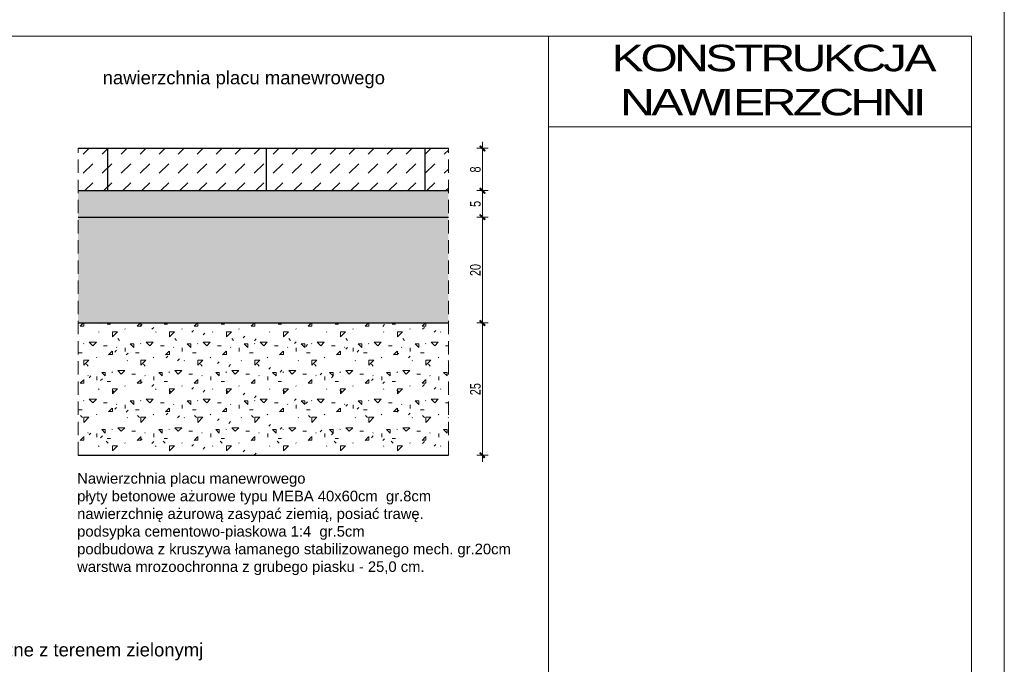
# Model space of a CAD drawing. Header units: millimetres. Extents: x 14041 to 23361, y -6349 to 12956.
# Tile 4 of 106: x 21493 to 23355, y -4627 to -3410. Entities that reach past the tile are written whole.
import ezdxf

# ---------------------------------------------------------------- set-up
doc = ezdxf.new("R2010")
doc.units = ezdxf.units.MM
doc.linetypes.add('KRESKOWA', pattern=[19.049999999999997, 12.7, -6.349999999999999])
for name, color, linetype, lineweight in [('A-nawierzchnia', 7, 'Continuous', 30), ('A-opisy', 7, 'Continuous', 18), ('A-przerywana', 4, 'KRESKOWA', 5), ('A-Tabelka', 7, 'Continuous', 18), ('A-WYMIARY', 7, 'Continuous', 9), ('A-wypełnienie', 252, 'Continuous', 9)]:
    doc.layers.add(name, color=color, linetype=linetype, lineweight=lineweight)
doc.styles.add('OP.3', font='arial.ttf', dxfattribs={"height": 16})
doc.styles.get("Standard").update_dxf_attribs({"font": 'arial.ttf'})
doc.styles.add('WYMIARY', font='swisscl.ttf')
doc.dimstyles.new('G100', dxfattribs={"dimtxt": 20, "dimasz": 1.55, "dimexe": 1.25, "dimexo": 0.625, "dimgap": 3, "dimtad": 1, "dimdec": 1, "dimrnd": 0.5, "dimzin": 9, "dimtxsty": 'WYMIARY', "dimblk": 'W', "dimcen": 3, "dimse1": 1, "dimse2": 1, "dimclrd": 256, "dimclrt": 7, "dimadec": 0, "dimazin": 0, "dimtm": 1e-09, "dimtfac": 1, "dimtdec": 1, "dimtmove": 0, "dimatfit": 0, "dimldrblk": 'W', "dimfxl": 0, "dimlwd": 9, "dimarcsym": 0})

# ---------------------------------------------------------------- blocks, each defined once
blk = doc.blocks.new('W')
at = {"layer": 'A-WYMIARY'}
h = blk.add_hatch(color=256, dxfattribs=at)
h.paths.add_polyline_path([(0, 0.7642135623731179), (0, 0), (0.6499999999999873, 0), (2.978427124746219, 2.328427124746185), (2.271320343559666, 3.035533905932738)])
h.paths.add_polyline_path([(-0.557106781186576, 0.2071067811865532), (-0.7642135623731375, 0), (0, 0), (0, 0.764213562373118)])
h.paths.add_polyline_path([(0, -0.6499999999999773), (0.1499999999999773, -0.5), (0.6499999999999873, 0), (0, 0)])
h.paths.add_polyline_path([(0, 0), (-0.7642135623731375, 0), (-3.385533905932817, -2.621320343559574), (-2.678427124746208, -3.328427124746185), (0, -0.6499999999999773)])
blk.add_hatch(color=256, dxfattribs=at).paths.add_polyline_path([(-0.7642135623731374, 0), (-3.385533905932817, -2.621320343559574), (-2.678427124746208, -3.328427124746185), (0, -0.6499999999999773), (0, 0)])
for p, q in [((-8, 0), (8, 0)), ((-0.557106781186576, 0.2071067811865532), (-3.385533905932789, -2.621320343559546)), ((-0.557106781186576, 0.2071067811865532), (2.271320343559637, 3.035533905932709)), ((0, -7), (0, 7)), ((0.1499999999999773, -0.5), (2.97842712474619, 2.328427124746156)), ((2.271320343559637, 3.035533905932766), (2.97842712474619, 2.328427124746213)), ((-3.385533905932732, -2.62132034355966), (-2.678427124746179, -3.328427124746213)), ((0.1499999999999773, -0.5), (-2.678427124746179, -3.328427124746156))]:
    blk.add_line(p, q, dxfattribs=at)
blk = doc.blocks.new('*D1688')
at = {"layer": 'A-WYMIARY', "lineweight": 9, "ltscale": 2}
blk.add_line((22368.08382510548, -3654.193368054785), (22368.08382510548, -3731.093368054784), dxfattribs=at)
at = {"layer": 'Defpoints', "color": 0}
for p in [(22303.69576224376, -3652.643368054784), (22303.69576224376, -3732.643368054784), (22368.08382510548, -3732.643368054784)]:
    blk.add_point(p, dxfattribs=at)
at = {"layer": 'A-WYMIARY', "linetype": 'ByBlock', "lineweight": 9, "xscale": 1.55, "yscale": 1.55, "zscale": 1.55}
for p, rotation in [((22368.08382510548, -3652.643368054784), 90), ((22368.08382510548, -3732.643368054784), 270)]:
    blk.add_blockref('W', p, dxfattribs=dict(at, rotation=rotation))
at = {"layer": 'A-WYMIARY', "color": 7, "lineweight": 15, "ltscale": 2, "insert": (22354.84136114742, -3692.643368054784), "char_height": 20, "attachment_point": 5, "rotation": 90, "style": 'WYMIARY'}
blk.add_mtext('8', dxfattribs=at)
blk = doc.blocks.new('*D1689')
at = {"layer": 'A-WYMIARY', "lineweight": 9, "ltscale": 2}
blk.add_line((22368.08382510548, -3734.193368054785), (22368.08382510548, -3781.093368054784), dxfattribs=at)
at = {"layer": 'Defpoints', "color": 0}
for p in [(22303.69576224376, -3732.643368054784), (22303.69576224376, -3782.643368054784), (22368.08382510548, -3782.643368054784)]:
    blk.add_point(p, dxfattribs=at)
at = {"layer": 'A-WYMIARY', "linetype": 'ByBlock', "lineweight": 9, "xscale": 1.55, "yscale": 1.55, "zscale": 1.55}
for p, rotation in [((22368.08382510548, -3732.643368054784), 90), ((22368.08382510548, -3782.643368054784), 270)]:
    blk.add_blockref('W', p, dxfattribs=dict(at, rotation=rotation))
at = {"layer": 'A-WYMIARY', "color": 7, "lineweight": 15, "ltscale": 2, "insert": (22354.88067962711, -3757.643368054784), "char_height": 20, "attachment_point": 5, "rotation": 90, "style": 'WYMIARY'}
blk.add_mtext('5', dxfattribs=at)
blk = doc.blocks.new('*D1690')
at = {"layer": 'A-WYMIARY', "lineweight": 9, "ltscale": 2}
blk.add_line((22368.08382510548, -3784.193368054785), (22368.08382510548, -3981.093368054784), dxfattribs=at)
at = {"layer": 'Defpoints', "color": 0}
for p in [(22303.69576224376, -3782.643368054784), (22303.69576224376, -3982.643368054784), (22368.08382510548, -3982.643368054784)]:
    blk.add_point(p, dxfattribs=at)
at = {"layer": 'A-WYMIARY', "linetype": 'ByBlock', "lineweight": 9, "xscale": 1.55, "yscale": 1.55, "zscale": 1.55}
for p, rotation in [((22368.08382510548, -3782.643368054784), 90), ((22368.08382510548, -3982.643368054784), 270)]:
    blk.add_blockref('W', p, dxfattribs=dict(at, rotation=rotation))
at = {"layer": 'A-WYMIARY', "color": 7, "lineweight": 15, "ltscale": 2, "insert": (22354.84136114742, -3882.643368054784), "char_height": 20, "attachment_point": 5, "rotation": 90, "style": 'WYMIARY'}
blk.add_mtext('20', dxfattribs=at)
blk = doc.blocks.new('*D1691')
at = {"layer": 'A-WYMIARY', "lineweight": 9, "ltscale": 2}
blk.add_line((22368.08382510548, -3984.193368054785), (22368.08382510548, -4231.093368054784), dxfattribs=at)
at = {"layer": 'Defpoints', "color": 0}
for p in [(22303.69576224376, -3982.643368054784), (22303.69576224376, -4232.643368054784), (22368.08382510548, -4232.643368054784)]:
    blk.add_point(p, dxfattribs=at)
at = {"layer": 'A-WYMIARY', "linetype": 'ByBlock', "lineweight": 9, "xscale": 1.55, "yscale": 1.55, "zscale": 1.55}
for p, rotation in [((22368.08382510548, -3982.643368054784), 90), ((22368.08382510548, -4232.643368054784), 270)]:
    blk.add_blockref('W', p, dxfattribs=dict(at, rotation=rotation))
at = {"layer": 'A-WYMIARY', "color": 7, "lineweight": 15, "ltscale": 2, "insert": (22354.84136114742, -4107.643368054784), "char_height": 20, "attachment_point": 5, "rotation": 90, "style": 'WYMIARY'}
blk.add_mtext('25', dxfattribs=at)

msp = doc.modelspace()

# ---------------------------------------------------------------- hatches: boundary and pattern name
at = {"layer": 'A-wypełnienie', "lineweight": 15, "ltscale": 2, "transparency": 33554687}
h = msp.add_hatch(dxfattribs=at)
h.set_pattern_fill('DASH', color=256, scale=8.000000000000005, angle=45)
h.set_pattern_definition([(45, (1964.561728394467, 0), (0, 35.92102448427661), [25.40000000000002, -25.40000000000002])])
h.paths.add_polyline_path([(21603.69576224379, -3652.643368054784), (21603.69576224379, -3732.643368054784), (21659.74789296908, -3732.643368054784), (21659.74789296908, -3652.643368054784)])
h.paths.add_polyline_path([(21859.74789296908, -3732.643368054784), (21859.74789296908, -3652.643368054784), (21659.74789296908, -3652.643368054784), (21659.74789296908, -3732.643368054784)])
h.paths.add_polyline_path([(21959.74789296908, -3732.643368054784), (21959.74789296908, -3652.643368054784), (21859.74789296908, -3652.643368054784), (21859.74789296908, -3732.643368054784)])
h.paths.add_polyline_path([(22159.74789296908, -3732.643368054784), (22159.74789296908, -3652.643368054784), (21959.74789296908, -3652.643368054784), (21959.74789296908, -3732.643368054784)])
h.paths.add_polyline_path([(22259.74789296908, -3732.643368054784), (22259.74789296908, -3652.643368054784), (22159.74789296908, -3652.643368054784), (22159.74789296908, -3732.643368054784)])
h.paths.add_polyline_path([(22259.74789296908, -3652.643368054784), (22259.74789296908, -3732.643368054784), (22303.69576224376, -3732.643368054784), (22303.69576224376, -3652.643368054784)])
h = msp.add_hatch(dxfattribs=at)
h.set_pattern_fill('AR-SAND', color=256, scale=0.3000000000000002, angle=45)
h.set_pattern_definition([(82.50000000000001, (1964.561728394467, 0), (-10.72144046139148, 10.04260467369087), [0, -11.58239999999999, 0, -12.95399999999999, 0, -12.38249999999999]), (52.5, (1964.561728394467, 0), (-5.670327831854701, 24.74198554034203), [0, -6.248399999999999, 0, -10.4394, 0, -4.0005]), (12.5, (1957.934299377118, -6.627429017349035), (16.74899477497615, 16.80996935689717), [0, -3.809999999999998, 0, -13.71599999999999, 0, -17.90699999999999]), (2.499999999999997, (1957.934299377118, -6.627429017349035), (11.46843327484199, 20.92652344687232), [0, -1.905, 0, -8.9916, 0, -10.287])])
h.paths.add_polyline_path([(22303.69576224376, -3732.643368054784), (21603.69576224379, -3732.643368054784), (21603.69576224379, -3782.643368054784), (22303.69576224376, -3782.643368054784)])
h = msp.add_hatch(dxfattribs=at)
h.set_pattern_fill('GRAVEL', color=256, scale=2.000000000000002, angle=45)
h.set_pattern_definition([(273.0127875, (1954.503841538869, -38.21583788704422), (35.92102444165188, -610.657416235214), [6.8344288, -676.6096727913]), (229.969741, (1954.863051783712, -45.04083253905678), (395.1312671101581, 466.9733201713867), [11.72809439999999, -1161.080977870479]), (177.5104471, (1947.319636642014, -54.02108866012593), (754.3415141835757, -35.92102419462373), [8.2696304, -818.694455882]), (312.273689, (1942.290693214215, -77.01054433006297), (-682.4994651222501, 754.3415142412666), [10.68009039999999, -1057.328748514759]), (337.83365418, (1949.47489811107, -84.91316971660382), (-610.6574162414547, 251.4471713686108), [10.47267399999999, -1036.796154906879]), (42.273689, (1959.173574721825, -88.86448240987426), (-754.3415142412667, -682.4994651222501), [10.68009039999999, -1057.328748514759]), (82.69424047, (1967.076200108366, -81.68027751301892), (-107.7630734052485, -826.1835631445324), [14.12387319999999, -1398.262306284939]), (117.25532837, (1968.87225133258, -67.67107796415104), (-538.8153671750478, 1041.709710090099), [13.33439040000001, -1320.105132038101]), (166.42956562, (1962.765677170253, -55.81713988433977), (-754.3415141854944, 179.6051223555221), [10.71625999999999, -1060.910913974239]), (220.2363583, (1952.348580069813, -53.3026681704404), (431.0522938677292, 359.2102447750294), [12.2342656, -599.4787389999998]), (267.3974377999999, (1943.009113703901, -61.20529355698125), (-35.92102445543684, -826.1835631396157), [15.8215584, -1566.33545024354]), (183.8140748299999, (1978.211717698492, -41.80794033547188), (-466.9733182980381, -35.9210244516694), [5.4000908, -534.61131648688]), (216.4692344, (1972.82356402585, -42.16715058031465), (538.8153671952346, 395.1312694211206), [10.2736396, -1017.0927799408]), (270, (1964.561728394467, -48.27372474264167), (35.92102448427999, -35.92102448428), [7.1841868, -64.65786216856]), (248.19859051, (1957.736733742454, -46.47767351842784), (107.7630734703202, 251.4471713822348), [3.8688264, -383.01244737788]), (336.80140949, (1956.299892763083, -50.0697759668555), (-143.6840979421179, 71.8420489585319), [5.4713124, -268.0950598]), (75.96375653, (1961.328836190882, -52.2250374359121), (35.92102449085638, 179.605122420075), [8.8863932, -287.3259630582]), (206.56505118, (1963.484097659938, -43.60399155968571), (107.7630734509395, 35.92102448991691), [6.425742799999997, -154.2179623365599]), (61.389540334, (1935.465698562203, -70.90397016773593), (251.4471713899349, 466.9733182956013), [9.00176, -891.17653345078]), (115.34617594, (1939.776221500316, -63.00134478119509), (251.4471713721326, -538.8153672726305), [7.5519788, -747.644313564]), (338.19859051, (1956.299892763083, -36.41978666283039), (-251.4471713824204, 107.7630734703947), [7.737602, -379.14367177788]), (28.61045966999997, (1963.484097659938, -39.29346862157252), (-466.9733182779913, -251.4471714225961), [9.001759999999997, -891.1765334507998]), (24.44395477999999, (1957.736733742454, -93.17500534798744), (-251.4471713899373, -107.7630734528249), [8.680704, -425.35468626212]), (339.7751406, (1965.639359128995, -89.58290289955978), (-574.736391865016, 215.5261465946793), [7.2734424, -720.0718676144]), (111.80140949, (1992.580127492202, -71.98160090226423), (-107.7630734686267, 251.4471713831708), [7.737602, -379.14367177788]), (62.35402464, (1989.70644553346, -64.79739600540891), (-323.2892203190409, -610.6574162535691), [8.5156548, -843.047519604]), (114.44395478, (1974.978825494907, -89.58290289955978), (107.7630734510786, -251.4471713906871), [4.340352, -429.69503826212]), (146.309932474, (1990.424866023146, -74.13686237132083), (-179.6051224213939, 107.7630734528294), [2.590292, -256.43989929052]), (210.9637565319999, (1988.269604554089, -72.70002139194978), (143.6840979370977, 71.84204896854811), [10.472674, -198.98109178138]), (231.00900596, (1979.28934843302, -78.08817506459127), (323.2892203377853, 395.1312693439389), [9.705339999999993, -960.8272972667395]), (348.69006753, (1964.561728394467, -55.457929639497), (-107.7630734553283, 35.92102447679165), [7.3264776, -175.8355271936]), (38.15722658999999, (1971.745933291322, -56.89477061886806), (682.4994651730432, 538.8153672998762), [12.7911352, -1266.32018130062]), (105.9453959, (1981.803820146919, -48.9921452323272), (107.7630734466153, -395.1312693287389), [5.2301648, -517.7878463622]), (135, (1980.366979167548, -43.96320180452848), (-71.84204896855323, 7.105427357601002e-15), [3.048, -47.752]), (165.25643716, (1977.493297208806, -77.7289648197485), (395.1312693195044, -107.7630734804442), [7.057339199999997, -698.6788154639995]), (93.0127875, (1970.668302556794, -75.93291359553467), (-35.92102443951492, 610.6574162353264), [13.6688576, -669.7752439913]), (45, (1969.949882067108, -62.28292429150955), (0, 71.84204896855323), [13.20800000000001, -37.59200000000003]), (10.30484649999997, (1979.28934843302, -52.94345792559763), (610.6574161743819, 107.7630737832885), [8.0321912, -795.1863344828]), (299.0546041, (1987.191973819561, -51.50661694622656), (107.7630734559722, -179.6051224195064), [7.3965816, -362.43300077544]), (252.64597536, (1990.784076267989, -57.97240135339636), (-323.2892204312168, -1041.709710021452), [12.042902, -1192.24928845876]), (220.4260787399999, (1987.191973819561, -69.46712918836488), (-502.8943427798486, -431.0522938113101), [12.7405892, -1261.3169291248])])
h.paths.add_polyline_path([(22303.69576224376, -3982.643368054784), (22303.69576224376, -3782.643368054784), (21603.69576224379, -3782.643368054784), (21603.69576224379, -3982.643368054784)])
h = msp.add_hatch(dxfattribs=at)
h.set_pattern_fill('CONCRE', color=256, scale=3.000000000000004, angle=45)
h.set_pattern_definition([(45, (1964.561728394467, -200), (0, 107.7630734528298), [9.525000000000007, -66.67500000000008]), (135, (1964.561728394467, -200), (-107.7630734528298, 1.06581410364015e-14), [9.524999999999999, -66.67500000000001]), (180, (1971.296920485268, -193.2648079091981), (-53.88153600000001, -53.881536), [13.470384, -94.29269178]), (45, (1940.617325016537, -163.3276745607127), (0, 107.7630734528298), [9.525000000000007, -66.67500000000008]), (90, (1947.723748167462, -162.9564435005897), (-53.881536, 53.881536), [6.735189, -101.02788024]), (180, (1947.723748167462, -162.9564435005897), (-53.88153600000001, -53.881536), [6.735189, -101.02788024]), (45, (1947.723748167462, -129.2804830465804), (0, 107.7630734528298), [13.47038400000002, -62.72961546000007]), (90, (1947.723748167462, -129.2804830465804), (-53.881536, 53.881536), [9.524999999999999, -98.23807631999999]), (180, (1957.248748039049, -119.7554831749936), (-53.88153600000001, -53.881536), [9.524999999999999, -98.23807631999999]), (135, (1988.134900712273, -149.486059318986), (-107.7630734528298, 1.06581410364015e-14), [9.524999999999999, -66.67500000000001]), (90, (1988.134900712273, -149.486059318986), (-53.881536, 53.881536), [6.735189, -101.02788024]), (180, (1988.134900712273, -142.7508672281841), (-53.88153600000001, -53.881536), [6.735189, -101.02788024]), (45, (1957.826536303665, -179.7944237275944), (0, 107.7630734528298), [4.762500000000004, -63.81750000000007]), (45, (1984.767304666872, -125.9128870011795), (0, 107.7630734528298), [4.762500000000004, -63.81750000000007]), (135, (1961.194132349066, -136.0156751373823), (-107.7630734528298, 1.06581410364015e-14), [4.762499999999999, -63.8175]), (180, (1998.237688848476, -159.5888474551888), (-53.88153600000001, -53.881536), [6.735189, -101.02788024]), (180, (1937.620960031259, -146.1184632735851), (-53.88153600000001, -53.881536), [6.735189, -101.02788024]), (90, (1972.138819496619, -157.0631504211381), (-53.881536, 53.881536), [6.735189, -101.02788024]), (135, (1976.34831455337, -174.743029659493), (-107.7630734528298, 1.06581410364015e-14), [1.190625, -75.009375]), (135, (1956.142738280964, -149.486059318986), (-107.7630734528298, 1.06581410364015e-14), [1.190625, -75.009375]), (135, (1972.138819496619, -114.9681998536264), (-107.7630734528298, 1.06581410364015e-14), [1.190625, -75.009375]), (135, (2001.605284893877, -142.7508672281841), (-107.7630734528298, 1.06581410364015e-14), [1.190625, -75.009375])])
h.paths.add_polyline_path([(22303.69576224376, -3982.643368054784), (21603.69576224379, -3982.643368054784), (21603.69576224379, -4232.643368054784), (22303.69576224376, -4232.643368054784)])

# ---------------------------------------------------------------- linework, layer by layer
msp.add_line((21603.69576224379, -3732.643368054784), (22303.69576224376, -3732.643368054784))
at = {"layer": 'A-nawierzchnia'}
for p, q in [((21603.69576224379, -3652.643368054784), (22303.69576224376, -3652.643368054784)), ((21659.74789296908, -3732.643368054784), (21659.74789296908, -3652.643368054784)), ((21959.74789296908, -3732.643368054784), (21959.74789296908, -3652.643368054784)), ((22259.74789296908, -3732.643368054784), (22259.74789296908, -3652.643368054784)), ((21603.69576224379, -3732.643368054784), (22303.69576224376, -3732.643368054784)), ((21603.69576224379, -3782.643368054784), (22303.69576224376, -3782.643368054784)), ((21603.69576224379, -3982.643368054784), (22303.69576224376, -3982.643368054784)), ((21603.69576224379, -4232.643368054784), (22303.69576224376, -4232.643368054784))]:
    msp.add_line(p, q, dxfattribs=at)
at = {"layer": 'A-przerywana', "ltscale": 2}
for p, q in [((21603.69576224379, -4232.643368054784), (21603.69576224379, -3652.643368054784)), ((22303.69576224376, -4232.643368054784), (22303.69576224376, -3652.643368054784))]:
    msp.add_line(p, q, dxfattribs=at)
at = {"layer": 'A-Tabelka'}
for p, q in [((22492.84605800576, -5221.669450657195), (22492.84605800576, -3440.571721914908)), ((22492.84605800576, -3612.192829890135), (23292.84605798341, -3612.192829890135))]:
    msp.add_line(p, q, dxfattribs=at)
at = {"layer": 'A-Tabelka', "lineweight": 18}
for points in [[(19154.84605798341, -6348.821721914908), (23354.84605798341, -6348.821721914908), (23354.84605798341, -3378.821721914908), (19154.84605798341, -3378.821721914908)], [(19454.84605798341, -6287.071721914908), (23292.84605798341, -6287.071721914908), (23292.84605798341, -3440.571721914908), (19454.84605798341, -3440.571721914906)]]:
    msp.add_lwpolyline(points, close=True, dxfattribs=at)

# ---------------------------------------------------------------- texts
at = {"lineweight": 30}
for s, p in [('nawierzchnia placu manewrowego', (21650.08254264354, -3531.707623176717)), ('połączenie drogi wewnętrzne z terenem zielonymj', (21069.83085000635, -4612.460934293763))]:
    msp.add_text(s, height=25, dxfattribs=at).set_placement(p)
at = {"insert": (21601.87437499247, -4266.199430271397), "char_height": 20, "width": 1864.755640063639, "attachment_point": 1, "style": 'OP.3'}
msp.add_mtext('{\\fArial|b0|i0|c238|p34;Nawierzchnia placu manewrowego\\Ppłyty betonowe ażurowe typu MEBA 40x60cm  gr.8cm \\Pnawierzchnię ażurową zasypać ziemią, posiać trawę.\\Ppodsypka cementowo-piaskowa 1:4  gr.5cm\\Ppodbudowa z kruszywa łamanego stabilizowanego mech. gr.20cm \\Pwarstwa mrozoochronna z grubego piasku - 25,0 cm.}', dxfattribs=at)
at = {"layer": 'A-opisy', "insert": (22916.61434576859, -3524.121507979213), "char_height": 50, "width": 2916.612665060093, "attachment_point": 5, "style": 'OP.3'}
msp.add_mtext('{\\T0.9;\\W1.3;\\fArial|b0|i0|c238|p34;KONSTRUKCJA\\PNAWIERZCHNI }', dxfattribs=at)

# ---------------------------------------------------------------- dimensions: what is measured, and where the dimension line sits
at = {"layer": 'A-WYMIARY', "lineweight": 15, "ltscale": 2}
for base, p1, p2, picture, middle in [((22368.08382510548, -3732.643368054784), (22303.69576224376, -3652.643368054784), (22303.69576224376, -3732.643368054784), '*D1688', (22354.84136114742, -3692.643368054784)), ((22368.08382510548, -3782.643368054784), (22303.69576224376, -3732.643368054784), (22303.69576224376, -3782.643368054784), '*D1689', (22354.88067962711, -3757.643368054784)), ((22368.08382510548, -3982.643368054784), (22303.69576224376, -3782.643368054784), (22303.69576224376, -3982.643368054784), '*D1690', (22354.84136114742, -3882.643368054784)), ((22368.08382510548, -4232.643368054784), (22303.69576224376, -3982.643368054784), (22303.69576224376, -4232.643368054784), '*D1691', (22354.84136114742, -4107.643368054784))]:
    dim = msp.add_linear_dim(base=base, p1=p1, p2=p2, angle=90, dimstyle='G100', override={"dimlfac": 0.1, "dimtxsty": 'WYMIARY', "dimldrblk": 'W'}, dxfattribs=at)
    dim.commit()
    dim.dimension.update_dxf_attribs({"geometry": picture, "text_midpoint": middle})

doc.saveas('drawing.dxf')
